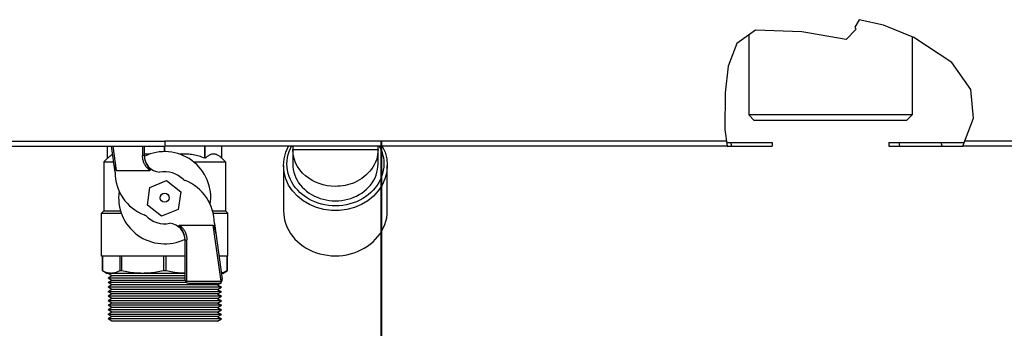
# Model space of a CAD drawing. Header units: centimetres. Extents: x 1912 to 37354, y 4932 to 6633.
# Tile 214 of 236: x 34853 to 34896, y 5958 to 5971. Entities that reach past the tile are written whole.
import ezdxf
from ezdxf.lldxf.tags import DXFTag

# ---------------------------------------------------------------- set-up
doc = ezdxf.new("R2010")
doc.units = ezdxf.units.CM
doc.layers.add('$_urządzenia', color=250, linetype='Continuous')
doc.layers.add('IS_Zasilanie', color=1, linetype='SOLID', lineweight=40)
tags = doc.linetypes.add('SOLID', pattern=[10, 10, 0]).pattern_tags.tags
tags[6:7] = [DXFTag(74, 4), DXFTag(75, 0), DXFTag(340, '0'), DXFTag(46, 0.0), DXFTag(50, 0.0), DXFTag(44, 0.0), DXFTag(45, 0.0)]
tags[4:5] = [DXFTag(74, 4), DXFTag(75, 0), DXFTag(340, '0'), DXFTag(46, 0.0), DXFTag(50, 0.0), DXFTag(44, 0.0), DXFTag(45, 0.0)]
pattern_1 = [(285, (-1585.072, -2113.606), (11.49485, 3.080035), [])]

# ---------------------------------------------------------------- blocks, each defined once
blk = doc.blocks.new('A$C92957c0b')
at = {"layer": '$_urządzenia'}
h = blk.add_hatch(dxfattribs=at)
h.set_pattern_fill('_USER', color=256, scale=11.900341, angle=285, pattern_type=0)
h.set_pattern_definition(pattern_1)
h.paths.add_polyline_path([(177.88, -1126), (177.88, -1127), (164.49, -1127), (164.46, -1126.76), (164.42, -1126.51), (164.39, -1126.26), (164.36, -1126)])
h = blk.add_hatch(dxfattribs=at)
h.set_pattern_fill('_USER', color=256, scale=11.900341, angle=285, pattern_type=0)
h.set_pattern_definition(pattern_1)
h.paths.add_polyline_path([(212.12, -1127), (212.12, -1126), (234.55, -1126), (234.42, -1126.25), (234.29, -1126.5), (234.15, -1126.75), (234.01, -1127)])
for p, q in [((203.41, -1090), (202.16, -1092.24)), ((210.5, -1091.59), (203.41, -1090)), ((202.5, -1092.74), (199.61, -1095.78)), ((202.16, -1092.24), (202.27, -1092.41)), ((202.27, -1092.41), (202.38, -1092.57)), ((202.38, -1092.57), (202.5, -1092.74)), ((219.39, -1095.25), (210.5, -1091.59)), ((173.06, -1093.08), (167.57, -1096.95)), ((171.1, -1094.46), (171.1, -1117.9)), ((186.63, -1093.52), (173.06, -1093.08)), ((199.61, -1095.78), (186.63, -1093.52)), ((218.9, -1095.05), (218.9, -1117.9)), ((230.52, -1102.54), (219.39, -1095.25)), ((167.57, -1096.95), (165.05, -1103.59)), ((165.05, -1103.59), (164.2, -1111.47)), ((236.1, -1110.48), (230.52, -1102.54)), ((164.2, -1111.47), (164.06, -1122.18)), ((236.94, -1118.83), (236.1, -1110.48)), ((172.7, -1119.5), (171.1, -1117.9)), ((218.9, -1117.9), (171.1, -1117.9)), ((217.3, -1119.5), (218.9, -1117.9)), ((233.74, -1127), (236.94, -1118.83)), ((217.3, -1119.5), (172.7, -1119.5)), ((164.06, -1122.18), (164.76, -1127)), ((-151.13, -1127), (0, -1127)), ((-150.86, -1125.6), (0, -1125.6)), ((-16.75, -1130.6), (-16.75, -1127)), ((-14.54, -1134.65), (-15.62, -1127)), ((-14.12, -1134.16), (-15.12, -1127)), ((-6.5, -1127), (-6.5, -1129.78)), ((-6, -1127), (-6, -1129.69)), ((-0.07, -1128.65), (-0.07, -1127)), ((0, -1125.6), (0, -1126.76)), ((164.56, -1125.6), (0, -1125.6)), ((164.76, -1127), (0, -1127)), ((0.07, -1128.65), (0.07, -1127)), ((11.8, -1130.6), (11.8, -1127)), ((11.89, -1130.6), (11.89, -1127)), ((16.75, -1130.6), (16.75, -1127)), ((36.82, -1127.69), (37.17, -1127)), ((37.5, -1127), (37.5, -1132.25)), ((62.5, -1132.25), (62.5, -1127)), ((164.61, -1126), (177.88, -1126)), ((164.76, -1127), (177.88, -1127)), ((177.88, -1126), (177.88, -1127)), ((212.12, -1126), (212.12, -1127)), ((212.12, -1126), (234.13, -1126)), ((212.12, -1127), (233.74, -1127)), ((298.6, -1127), (233.74, -1127)), ((300, -1125.6), (234.29, -1125.6)), ((37.5, -1128), (62.5, -1128)), ((-16.75, -1130.6), (-17.8, -1131.65)), ((-17.8, -1131.65), (-17.8, -1145.95)), ((-17.8, -1131.65), (-14.96, -1131.65)), ((-4.85, -1133.12), (-4.8, -1133.18)), ((-4.8, -1133.18), (-4.76, -1133.25)), ((-4.76, -1133.25), (-4.72, -1133.3)), ((-4.72, -1133.3), (-4.68, -1133.36)), ((8.48, -1131.65), (17.8, -1131.65)), ((11.89, -1130.6), (11.8, -1130.6)), ((16.75, -1130.6), (17.8, -1131.65)), ((17.8, -1131.65), (17.8, -1145.95)), ((34.8, -1132.75), (34.8, -1146)), ((65.2, -1146), (65.2, -1132.75)), ((-14.12, -1134.16), (-4.32, -1134.16)), ((-4.68, -1133.36), (-4.63, -1133.44)), ((-4.63, -1133.44), (-4.43, -1133.71)), ((-4.43, -1133.71), (-4.41, -1133.75)), ((-4.41, -1133.75), (-4.39, -1133.78)), ((-4.39, -1133.78), (-4.37, -1133.8)), ((-5.04, -1144.33), (-4.31, -1139.11)), ((-4.31, -1139.11), (0.57, -1137.14)), ((0.57, -1137.14), (4.72, -1140.38)), ((4.72, -1140.38), (3.99, -1145.6)), ((-0.89, -1147.57), (-5.04, -1144.33)), ((-17.8, -1145.95), (-18.5, -1146.65)), ((-18.5, -1159.3), (-18.5, -1146.65)), ((-18.5, -1146.65), (-12.73, -1146.65)), ((-17.8, -1145.95), (-12.95, -1145.95)), ((3.99, -1145.6), (-0.89, -1147.57)), ((14.02, -1145.95), (17.8, -1145.95)), ((14.2, -1146.65), (18.5, -1146.65)), ((17.8, -1145.95), (18.5, -1146.65)), ((18.5, -1159.3), (18.5, -1146.65)), ((4.32, -1150.14), (14.12, -1150.14)), ((4.39, -1150.52), (4.37, -1150.5)), ((4.41, -1150.55), (4.39, -1150.52)), ((4.43, -1150.59), (4.41, -1150.55)), ((4.63, -1150.86), (4.43, -1150.59)), ((14.12, -1150.14), (16.42, -1166.56)), ((14.54, -1149.65), (16.84, -1166.01)), ((4.68, -1150.94), (4.63, -1150.86)), ((4.72, -1151), (4.68, -1150.94)), ((4.76, -1151.05), (4.72, -1151)), ((4.8, -1151.12), (4.76, -1151.05)), ((4.85, -1151.18), (4.8, -1151.12)), ((6, -1166.15), (6, -1154.61)), ((6.5, -1166.56), (6.5, -1154.52)), ((6, -1159.3), (-18.5, -1159.3)), ((-18.25, -1159.3), (-18.25, -1163.58)), ((-18.25, -1163.58), (-18.25, -1159.3)), ((-13.17, -1159.3), (-13.17, -1163.58)), ((-12.64, -1159.3), (-12.64, -1163.58)), ((-0.37, -1159.3), (-0.37, -1163.58)), ((0.37, -1159.3), (0.37, -1163.58)), ((18.5, -1159.3), (15.9, -1159.3)), ((18.25, -1163.58), (18.25, -1159.3)), ((18.25, -1159.3), (18.25, -1163.58)), ((-17, -1164.3), (-18.25, -1163.58)), ((-18.25, -1163.58), (-18.25, -1163.58)), ((6, -1164.3), (-17, -1164.3)), ((-15.45, -1165.02), (-16.6, -1164.3)), ((-15.45, -1165.02), (-16.6, -1165.68)), ((6, -1165.02), (-15.45, -1165.02)), ((-12.64, -1163.58), (-13.17, -1163.58)), ((0.37, -1163.58), (-0.37, -1163.58)), ((17, -1164.3), (16.6, -1164.3)), ((17, -1164.3), (18.25, -1163.58)), ((18.25, -1163.58), (18.25, -1163.58)), ((-15.45, -1166.35), (-16.6, -1165.68)), ((6, -1165.68), (-16.6, -1165.68)), ((-15.45, -1166.35), (-16.6, -1167.01)), ((-15.45, -1167.68), (-16.6, -1167.01)), ((6.49, -1167.01), (-16.6, -1167.01)), ((-15.45, -1167.68), (-16.6, -1168.34)), ((6.02, -1166.35), (-15.45, -1166.35)), ((15.45, -1167.68), (-15.45, -1167.68)), ((6.28, -1166.79), (6.25, -1166.82)), ((6.5, -1166.56), (16.42, -1166.56)), ((7, -1167.15), (15.85, -1167.15)), ((15.45, -1167.68), (16.6, -1167.01)), ((15.45, -1167.68), (16.6, -1168.34)), ((16.6, -1167.01), (16.35, -1167.01)), ((16.47, -1166.94), (16.6, -1167.01)), ((-15.45, -1169), (-16.6, -1168.34)), ((16.6, -1168.34), (-16.6, -1168.34)), ((-15.45, -1169), (-16.6, -1169.67)), ((-15.45, -1170.33), (-16.6, -1169.67)), ((16.6, -1169.67), (-16.6, -1169.67)), ((-15.45, -1170.33), (-16.6, -1171)), ((15.45, -1169), (-15.45, -1169)), ((15.45, -1170.33), (-15.45, -1170.33)), ((15.45, -1169), (16.6, -1168.34)), ((15.45, -1169), (16.6, -1169.67)), ((15.45, -1170.33), (16.6, -1169.67)), ((15.45, -1170.33), (16.6, -1171)), ((-15.45, -1171.66), (-16.6, -1171)), ((16.6, -1171), (-16.6, -1171)), ((-15.45, -1171.66), (-16.6, -1172.32)), ((-15.45, -1172.99), (-16.6, -1172.32)), ((16.6, -1172.32), (-16.6, -1172.32)), ((-15.45, -1172.99), (-16.6, -1173.65)), ((-15.45, -1174.32), (-16.6, -1173.65)), ((16.6, -1173.65), (-16.6, -1173.65)), ((15.45, -1171.66), (-15.45, -1171.66)), ((15.45, -1172.99), (-15.45, -1172.99)), ((15.45, -1171.66), (16.6, -1171)), ((15.45, -1171.66), (16.6, -1172.32)), ((15.45, -1172.99), (16.6, -1172.32)), ((15.45, -1172.99), (16.6, -1173.65)), ((15.45, -1174.32), (16.6, -1173.65)), ((-15.45, -1174.32), (-16.6, -1174.98)), ((-15.45, -1175.64), (-16.6, -1174.98)), ((16.6, -1174.98), (-16.6, -1174.98)), ((-15.45, -1175.64), (-16.6, -1176.31)), ((-15.45, -1176.97), (-16.6, -1176.31)), ((16.6, -1176.31), (-16.6, -1176.31)), ((15.45, -1174.32), (-15.45, -1174.32)), ((15.45, -1175.64), (-15.45, -1175.64)), ((15.45, -1174.32), (16.6, -1174.98)), ((15.45, -1175.64), (16.6, -1174.98)), ((15.45, -1175.64), (16.6, -1176.31)), ((15.45, -1176.97), (16.6, -1176.31)), ((-15.45, -1176.97), (-16.6, -1177.64)), ((-15.45, -1178.3), (-16.6, -1177.64)), ((16.6, -1177.64), (-16.6, -1177.64)), ((15.45, -1176.97), (-15.45, -1176.97)), ((15.45, -1178.3), (-15.45, -1178.3)), ((15.45, -1176.97), (16.6, -1177.64)), ((15.45, -1178.3), (16.6, -1177.64))]:
    blk.add_line(p, q, dxfattribs=at)
for points in [[(34.8, -1132.75), (34.97, -1130.78), (35.47, -1128.84), (36.29, -1127)], [(62.84, -1127), (63.2, -1127.72), (63.56, -1128.6), (63.84, -1129.49), (64.04, -1130.4), (64.16, -1131.32), (64.2, -1132.25)], [(63.71, -1127), (63.71, -1127), (64.53, -1128.85), (65.03, -1130.78), (65.2, -1132.75)], [(-15.26, -1129.54), (-15.29, -1129.55), (-15.47, -1129.64), (-15.65, -1129.73), (-15.83, -1129.84), (-16.01, -1129.97), (-16.2, -1130.11), (-16.38, -1130.26), (-16.56, -1130.42), (-16.75, -1130.6)], [(-6, -1129.69), (-6, -1129.7), (-6.01, -1129.71), (-6.02, -1129.71), (-6.03, -1129.72), (-6.05, -1129.73), (-6.07, -1129.73), (-6.09, -1129.74), (-6.12, -1129.75), (-6.15, -1129.75), (-6.18, -1129.76), (-6.22, -1129.76), (-6.26, -1129.77), (-6.29, -1129.77), (-6.33, -1129.77), (-6.37, -1129.77), (-6.41, -1129.78), (-6.46, -1129.78), (-6.5, -1129.78)], [(-4.32, -1134.16), (-4.51, -1134.01), (-4.69, -1133.86), (-4.86, -1133.69), (-5.03, -1133.52), (-5.19, -1133.34), (-5.34, -1133.15), (-5.49, -1132.96), (-5.62, -1132.76), (-5.75, -1132.55), (-5.87, -1132.34), (-5.97, -1132.12), (-6.07, -1131.9), (-6.16, -1131.68), (-6.24, -1131.45), (-6.31, -1131.22), (-6.37, -1130.98), (-6.41, -1130.74), (-6.45, -1130.5), (-6.48, -1130.26), (-6.49, -1130.02), (-6.5, -1129.78)], [(-4.51, -1129.43), (-4.82, -1129.4), (-5.25, -1129.37), (-5.68, -1129.35), (-6, -1129.35)], [(11.8, -1130.6), (11.36, -1130.43), (10.92, -1130.26), (10.49, -1130.12), (10.06, -1129.98), (9.62, -1129.86), (9.19, -1129.75), (8.76, -1129.65), (8.33, -1129.57), (7.9, -1129.5), (7.47, -1129.44), (7.04, -1129.4), (6.61, -1129.37), (6.19, -1129.35), (5.76, -1129.35), (5.33, -1129.36), (4.9, -1129.39), (4.51, -1129.43)], [(16.75, -1130.6), (16.57, -1130.43), (16.39, -1130.26), (16.21, -1130.12), (16.03, -1129.98), (15.85, -1129.86), (15.67, -1129.75), (15.49, -1129.65), (15.31, -1129.57), (15.14, -1129.5), (14.96, -1129.44), (14.78, -1129.4), (14.6, -1129.37), (14.43, -1129.35), (14.25, -1129.35), (14.07, -1129.36), (13.89, -1129.39), (13.71, -1129.43), (13.53, -1129.49), (13.35, -1129.55), (13.17, -1129.64), (12.99, -1129.73), (12.81, -1129.84), (12.63, -1129.97), (12.44, -1130.11), (12.26, -1130.26), (12.08, -1130.42), (11.89, -1130.6)], [(35.8, -1132.25), (35.84, -1131.31), (35.97, -1130.38), (36.17, -1129.47), (36.45, -1128.57), (36.82, -1127.69)], [(50, -1138.83), (48.78, -1138.77), (47.57, -1138.62), (46.4, -1138.37), (45.27, -1138.02), (44.19, -1137.59), (43.16, -1137.06), (42.17, -1136.44), (41.25, -1135.73), (40.39, -1134.93), (39.61, -1134.02), (38.92, -1133.02), (38.34, -1131.91), (37.89, -1130.69), (37.6, -1129.38), (37.5, -1128)], [(62.5, -1128), (62.47, -1128.77), (62.37, -1129.53), (62.22, -1130.29), (62, -1131.04), (61.72, -1131.77), (61.38, -1132.48), (60.99, -1133.15), (60.56, -1133.79), (60.08, -1134.41), (59.54, -1135), (58.96, -1135.55), (58.34, -1136.06), (57.72, -1136.52), (57.07, -1136.92), (56.4, -1137.3), (55.69, -1137.64), (54.96, -1137.94), (54.23, -1138.19), (53.52, -1138.39), (52.84, -1138.54), (52.14, -1138.66), (51.43, -1138.75), (50.72, -1138.81), (50, -1138.83)], [(-14.12, -1134.16), (-14.12, -1134.16), (-14.13, -1134.16), (-14.14, -1134.16), (-14.14, -1134.16), (-14.15, -1134.16), (-14.16, -1134.15), (-14.16, -1134.15), (-14.17, -1134.15), (-14.18, -1134.14), (-14.19, -1134.14), (-14.2, -1134.13), (-14.2, -1134.13), (-14.21, -1134.12), (-14.22, -1134.11), (-14.23, -1134.1), (-14.23, -1134.1), (-14.24, -1134.09), (-14.25, -1134.08), (-14.26, -1134.07), (-14.27, -1134.06), (-14.28, -1134.05), (-14.28, -1134.03), (-14.29, -1134.02), (-14.3, -1134.01), (-14.31, -1134), (-14.32, -1133.98), (-14.33, -1133.97), (-14.33, -1133.95), (-14.34, -1133.94), (-14.35, -1133.92), (-14.36, -1133.9), (-14.37, -1133.89), (-14.38, -1133.87), (-14.39, -1133.85), (-14.4, -1133.83), (-14.41, -1133.81), (-14.42, -1133.79), (-14.43, -1133.76), (-14.44, -1133.74), (-14.45, -1133.72), (-14.46, -1133.69), (-14.47, -1133.67), (-14.48, -1133.64), (-14.49, -1133.61), (-14.5, -1133.59), (-14.51, -1133.56), (-14.52, -1133.53), (-14.53, -1133.5), (-14.54, -1133.46), (-14.55, -1133.43), (-14.56, -1133.4), (-14.58, -1133.36), (-14.59, -1133.32), (-14.6, -1133.29), (-14.61, -1133.25), (-14.62, -1133.21), (-14.63, -1133.16), (-14.65, -1133.12), (-14.66, -1133.08), (-14.67, -1133.03), (-14.68, -1132.98), (-14.7, -1132.94), (-14.71, -1132.88), (-14.72, -1132.83), (-14.74, -1132.78), (-14.75, -1132.72), (-14.76, -1132.67), (-14.78, -1132.61), (-14.79, -1132.55), (-14.8, -1132.48), (-14.82, -1132.42), (-14.83, -1132.35), (-14.85, -1132.28), (-14.86, -1132.21), (-14.87, -1132.14), (-14.89, -1132.06), (-14.9, -1131.98), (-14.92, -1131.9), (-14.93, -1131.82), (-14.95, -1131.73), (-14.96, -1131.64), (-14.98, -1131.55), (-14.99, -1131.45), (-15, -1131.35)], [(-5.79, -1131.14), (-5.75, -1131.25), (-5.72, -1131.36), (-5.68, -1131.46), (-5.65, -1131.56), (-5.61, -1131.65), (-5.58, -1131.74), (-5.54, -1131.82), (-5.51, -1131.91), (-5.47, -1131.98), (-5.44, -1132.06), (-5.41, -1132.13), (-5.37, -1132.2), (-5.34, -1132.27), (-5.31, -1132.33), (-5.28, -1132.39), (-5.25, -1132.45), (-5.21, -1132.51), (-5.19, -1132.56), (-5.16, -1132.62), (-5.13, -1132.67), (-5.1, -1132.71), (-5.07, -1132.76), (-5.04, -1132.81), (-5.02, -1132.85), (-4.99, -1132.89), (-4.97, -1132.93), (-4.94, -1132.97), (-4.92, -1133.01), (-4.89, -1133.05), (-4.85, -1133.12)], [(65.2, -1132.75), (65.03, -1134.71), (64.52, -1136.63), (63.69, -1138.46), (62.56, -1140.17), (61.14, -1141.7), (59.48, -1143.04), (57.6, -1144.15), (55.55, -1145), (53.38, -1145.58), (51.14, -1145.88), (48.86, -1145.88), (46.62, -1145.58), (44.45, -1145), (42.4, -1144.15), (40.52, -1143.04), (38.86, -1141.7), (37.44, -1140.17), (36.31, -1138.46), (35.48, -1136.63), (34.97, -1134.71), (34.8, -1132.75)], [(64.2, -1132.25), (64.16, -1133.19), (64.03, -1134.12), (63.83, -1135.03), (63.55, -1135.93), (63.18, -1136.81), (62.75, -1137.66), (62.26, -1138.46), (61.69, -1139.23), (61.07, -1139.95), (60.38, -1140.64), (59.63, -1141.28), (58.84, -1141.87), (58, -1142.41), (57.11, -1142.89), (56.19, -1143.32), (55.24, -1143.68), (54.25, -1143.98), (53.24, -1144.22), (52.2, -1144.4), (51.15, -1144.51), (50.09, -1144.55), (49.04, -1144.52), (47.98, -1144.42), (46.94, -1144.26), (45.92, -1144.03), (44.91, -1143.73), (43.94, -1143.37), (43, -1142.95), (42.1, -1142.47), (41.24, -1141.93), (40.42, -1141.33), (39.66, -1140.67), (38.95, -1139.97), (38.31, -1139.23), (37.73, -1138.44), (37.23, -1137.63), (36.8, -1136.78), (36.44, -1135.9), (36.16, -1135.01), (35.96, -1134.1), (35.84, -1133.18), (35.8, -1132.25)], [(37.5, -1132.25), (37.54, -1133.08), (37.65, -1133.9), (37.83, -1134.7), (38.08, -1135.5), (38.4, -1136.28), (38.79, -1137.03), (39.23, -1137.74), (39.74, -1138.43), (40.29, -1139.07), (40.91, -1139.68), (41.58, -1140.25), (42.29, -1140.77), (43.04, -1141.24), (43.83, -1141.66), (44.64, -1142.03), (45.49, -1142.35), (46.37, -1142.61), (47.26, -1142.81), (48.16, -1142.96), (49.08, -1143.05), (50, -1143.08), (50.92, -1143.05), (51.84, -1142.96), (52.74, -1142.81), (53.63, -1142.61), (54.51, -1142.35), (55.36, -1142.03), (56.17, -1141.66), (56.96, -1141.24), (57.71, -1140.77), (58.42, -1140.25), (59.09, -1139.68), (59.71, -1139.07), (60.26, -1138.43), (60.77, -1137.74), (61.21, -1137.03), (61.6, -1136.28), (61.92, -1135.5), (62.17, -1134.7), (62.35, -1133.9), (62.46, -1133.08), (62.5, -1132.25)], [(-4.37, -1133.8), (-4.35, -1133.83), (-4.35, -1133.84), (-4.34, -1133.86), (-4.33, -1133.87), (-4.32, -1133.88), (-4.31, -1133.89), (-4.31, -1133.9), (-4.3, -1133.91), (-4.29, -1133.92), (-4.29, -1133.93), (-4.28, -1133.94), (-4.28, -1133.95), (-4.27, -1133.96), (-4.27, -1133.97), (-4.26, -1133.98), (-4.26, -1133.99), (-4.25, -1134), (-4.25, -1134.01), (-4.25, -1134.02), (-4.24, -1134.02), (-4.24, -1134.03), (-4.24, -1134.04), (-4.24, -1134.05), (-4.23, -1134.05), (-4.23, -1134.06), (-4.23, -1134.07), (-4.23, -1134.08), (-4.23, -1134.08), (-4.23, -1134.09), (-4.23, -1134.09), (-4.23, -1134.1), (-4.23, -1134.1), (-4.23, -1134.11), (-4.23, -1134.12), (-4.23, -1134.12), (-4.23, -1134.12), (-4.23, -1134.13), (-4.24, -1134.13), (-4.24, -1134.14), (-4.24, -1134.14), (-4.25, -1134.14), (-4.25, -1134.15), (-4.25, -1134.15), (-4.26, -1134.15), (-4.26, -1134.15), (-4.27, -1134.16), (-4.27, -1134.16), (-4.28, -1134.16), (-4.28, -1134.16), (-4.29, -1134.16), (-4.3, -1134.16), (-4.3, -1134.16), (-4.31, -1134.16), (-4.32, -1134.16)], [(34.8, -1146), (34.85, -1147.01), (34.98, -1148), (35.19, -1148.97), (35.5, -1149.94), (35.89, -1150.89), (36.35, -1151.79), (36.88, -1152.66), (37.49, -1153.48), (38.16, -1154.26), (38.9, -1154.99), (39.7, -1155.68), (40.56, -1156.31), (41.46, -1156.89), (42.41, -1157.4), (43.4, -1157.86), (44.42, -1158.24), (45.48, -1158.57), (46.56, -1158.82), (47.67, -1159.01), (48.8, -1159.12), (49.94, -1159.16), (51.07, -1159.13), (52.21, -1159.02), (53.32, -1158.85), (54.41, -1158.6), (55.47, -1158.28), (56.5, -1157.9), (57.49, -1157.45), (58.45, -1156.94), (59.36, -1156.37), (60.22, -1155.74), (61.04, -1155.05), (61.79, -1154.31), (62.47, -1153.53), (63.09, -1152.7), (63.63, -1151.83), (64.1, -1150.91), (64.49, -1149.96), (64.8, -1148.99), (65.02, -1148.01), (65.15, -1147.01), (65.2, -1146)], [(4.37, -1150.5), (4.35, -1150.47), (4.35, -1150.46), (4.34, -1150.44), (4.33, -1150.43), (4.32, -1150.42), (4.31, -1150.41), (4.31, -1150.4), (4.3, -1150.39), (4.29, -1150.38), (4.29, -1150.37), (4.28, -1150.36), (4.28, -1150.35), (4.27, -1150.34), (4.27, -1150.33), (4.26, -1150.32), (4.26, -1150.31), (4.25, -1150.3), (4.25, -1150.29), (4.25, -1150.28), (4.24, -1150.28), (4.24, -1150.27), (4.24, -1150.26), (4.24, -1150.25), (4.23, -1150.25), (4.23, -1150.24), (4.23, -1150.23), (4.23, -1150.22), (4.23, -1150.22), (4.23, -1150.21), (4.23, -1150.21), (4.23, -1150.2), (4.23, -1150.2), (4.23, -1150.19), (4.23, -1150.18), (4.23, -1150.18), (4.23, -1150.18), (4.23, -1150.17), (4.24, -1150.17), (4.24, -1150.16), (4.24, -1150.16), (4.25, -1150.16), (4.25, -1150.15), (4.25, -1150.15), (4.26, -1150.15), (4.26, -1150.15), (4.27, -1150.14), (4.27, -1150.14), (4.28, -1150.14), (4.28, -1150.14), (4.29, -1150.14), (4.3, -1150.14), (4.3, -1150.14), (4.31, -1150.14), (4.32, -1150.14)], [(4.32, -1150.14), (4.51, -1150.29), (4.69, -1150.44), (4.86, -1150.61), (5.03, -1150.78), (5.19, -1150.96), (5.34, -1151.15), (5.49, -1151.34), (5.62, -1151.54), (5.75, -1151.75), (5.87, -1151.96), (5.97, -1152.18), (6.07, -1152.4), (6.16, -1152.62), (6.24, -1152.85), (6.31, -1153.08), (6.37, -1153.32), (6.41, -1153.56), (6.45, -1153.8), (6.48, -1154.04), (6.49, -1154.28), (6.5, -1154.52)], [(14.12, -1150.14), (14.12, -1150.14), (14.13, -1150.14), (14.14, -1150.14), (14.14, -1150.14), (14.15, -1150.14), (14.16, -1150.15), (14.16, -1150.15), (14.17, -1150.15), (14.18, -1150.16), (14.19, -1150.16), (14.2, -1150.17), (14.2, -1150.17), (14.21, -1150.18), (14.22, -1150.19), (14.23, -1150.2), (14.23, -1150.2), (14.24, -1150.21), (14.25, -1150.22), (14.26, -1150.23), (14.27, -1150.24), (14.28, -1150.25), (14.28, -1150.27), (14.29, -1150.28), (14.3, -1150.29), (14.31, -1150.3), (14.32, -1150.32), (14.33, -1150.33), (14.33, -1150.35), (14.34, -1150.36), (14.35, -1150.38), (14.36, -1150.4), (14.37, -1150.41), (14.38, -1150.43), (14.39, -1150.45), (14.4, -1150.47), (14.41, -1150.49), (14.42, -1150.51), (14.43, -1150.54), (14.44, -1150.56), (14.45, -1150.58), (14.46, -1150.61), (14.47, -1150.63), (14.48, -1150.66), (14.49, -1150.69), (14.5, -1150.71), (14.51, -1150.74), (14.52, -1150.77), (14.53, -1150.8), (14.54, -1150.84), (14.55, -1150.87), (14.56, -1150.9), (14.58, -1150.94), (14.59, -1150.98), (14.6, -1151.01), (14.61, -1151.05), (14.62, -1151.09), (14.63, -1151.14), (14.65, -1151.18), (14.66, -1151.22), (14.67, -1151.27), (14.68, -1151.32), (14.7, -1151.36), (14.71, -1151.42), (14.72, -1151.47), (14.74, -1151.52), (14.75, -1151.58), (14.76, -1151.63), (14.78, -1151.69), (14.79, -1151.75), (14.8, -1151.82), (14.82, -1151.88), (14.83, -1151.95), (14.85, -1152.02), (14.86, -1152.09), (14.87, -1152.16), (14.89, -1152.24), (14.9, -1152.32), (14.92, -1152.4), (14.93, -1152.48), (14.95, -1152.57), (14.96, -1152.66), (14.98, -1152.75), (14.99, -1152.85)], [(5.79, -1153.16), (5.75, -1153.05), (5.72, -1152.94), (5.68, -1152.84), (5.65, -1152.74), (5.61, -1152.65), (5.58, -1152.56), (5.54, -1152.48), (5.51, -1152.39), (5.47, -1152.32), (5.44, -1152.24), (5.41, -1152.17), (5.37, -1152.1), (5.34, -1152.03), (5.31, -1151.97), (5.28, -1151.91), (5.25, -1151.85), (5.21, -1151.79), (5.19, -1151.74), (5.16, -1151.68), (5.13, -1151.63), (5.1, -1151.59), (5.07, -1151.54), (5.04, -1151.49), (5.02, -1151.45), (4.99, -1151.41), (4.97, -1151.37), (4.94, -1151.33), (4.92, -1151.29), (4.89, -1151.25), (4.85, -1151.18)], [(6, -1154.61), (6, -1154.6), (6.01, -1154.59), (6.02, -1154.59), (6.03, -1154.58), (6.05, -1154.57), (6.07, -1154.57), (6.09, -1154.56), (6.12, -1154.55), (6.15, -1154.55), (6.18, -1154.54), (6.22, -1154.54), (6.26, -1154.53), (6.29, -1154.53), (6.33, -1154.53), (6.37, -1154.53), (6.41, -1154.52), (6.46, -1154.52), (6.5, -1154.52)], [(-15.71, -1164.3), (-15.91, -1164.29), (-16.12, -1164.28), (-16.34, -1164.25), (-16.55, -1164.22), (-16.76, -1164.17), (-16.97, -1164.12), (-17.18, -1164.05), (-17.4, -1163.97), (-17.61, -1163.89), (-17.82, -1163.79), (-18.03, -1163.69), (-18.25, -1163.58)], [(-13.17, -1163.58), (-13.38, -1163.69), (-13.59, -1163.79), (-13.8, -1163.89), (-14.01, -1163.97), (-14.23, -1164.05), (-14.44, -1164.12), (-14.65, -1164.17), (-14.86, -1164.22), (-15.07, -1164.25), (-15.28, -1164.28), (-15.5, -1164.29), (-15.71, -1164.3)], [(-6.51, -1164.3), (-7.01, -1164.29), (-7.52, -1164.28), (-8.02, -1164.25), (-8.54, -1164.22), (-9.05, -1164.17), (-9.56, -1164.12), (-10.07, -1164.05), (-10.59, -1163.97), (-11.1, -1163.89), (-11.61, -1163.79), (-12.13, -1163.69), (-12.64, -1163.58)], [(-0.37, -1163.58), (-0.89, -1163.69), (-1.4, -1163.79), (-1.91, -1163.89), (-2.42, -1163.97), (-2.93, -1164.05), (-3.44, -1164.12), (-3.96, -1164.17), (-4.47, -1164.22), (-4.98, -1164.25), (-5.49, -1164.28), (-6, -1164.29), (-6.51, -1164.3)], [(6, -1164.29), (5.49, -1164.28), (4.99, -1164.25), (4.48, -1164.22), (3.96, -1164.17), (3.45, -1164.12), (2.94, -1164.05), (2.42, -1163.97), (1.91, -1163.89), (1.4, -1163.79), (0.89, -1163.69), (0.37, -1163.58)], [(18.25, -1163.58), (18.03, -1163.69), (17.82, -1163.79), (17.61, -1163.89), (17.4, -1163.97), (17.19, -1164.05), (16.97, -1164.12), (16.76, -1164.17), (16.59, -1164.21)], [(6.36, -1166.71), (6.33, -1166.74), (6.28, -1166.79)], [(6.5, -1166.56), (6.47, -1166.59), (6.44, -1166.62), (6.41, -1166.65), (6.36, -1166.71)], [(16.42, -1166.56), (16.48, -1166.61), (16.5, -1166.63), (16.53, -1166.65)], [(16.53, -1166.65), (16.57, -1166.69), (16.6, -1166.72), (16.62, -1166.74), (16.64, -1166.76)]]:
    blk.add_lwpolyline(points, dxfattribs=at)
blk.add_circle((0, -1142.15), 1.3, dxfattribs=at)
for centre, radius, start, end in [((-1, -1129.69), 5, 180, 264.5584), ((0, -1142.15), 13.5, 351.6123, 116.3263), ((-1.04, -1134.65), 13.5, 180, 248.1899), ((0, -1142.15), 7.63, 44.1632, 101.1454), ((7.91, -1132.47), 5, 240.7503, 248.1899), ((1.04, -1149.65), 13.5, 0, 68.1899), ((0, -1142.15), 13.5, 171.6123, 296.3263), ((-7.91, -1151.83), 5, 60.7503, 68.1899), ((0, -1142.15), 7.63, 224.1632, 281.1454), ((1, -1154.61), 5, 0, 84.5584), ((7, -1166.15), 1, 180, 270), ((15.85, -1166.15), 1, 270, 8)]:
    blk.add_arc(centre, radius, start, end, dxfattribs=at)

msp = doc.modelspace()

# ---------------------------------------------------------------- linework, layer by layer
at = {"layer": 'IS_Zasilanie'}
msp.add_line((34868.538, 5966.073), (34868.538, 5947.823), dxfattribs=at)

# ---------------------------------------------------------------- block references
at = {"layer": '$_urządzenia', "xscale": 0.15, "yscale": 0.15, "zscale": 0.15}
msp.add_blockref('A$C92957c0b', (34859.025, 6134.913), dxfattribs=at)

doc.saveas('drawing.dxf')
